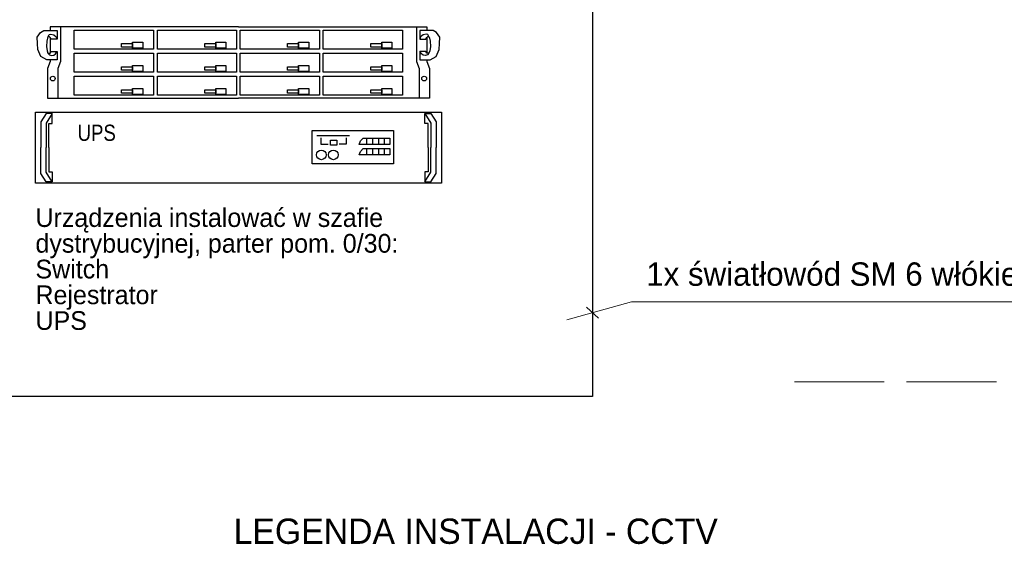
# Model space of a CAD drawing. Header units: centimetres. Extents: x 74448 to 96987, y -37016 to -10817.
# Tile 60 of 174: x 81047 to 82100, y -36336 to -35775. Entities that reach past the tile are written whole.
import ezdxf
from ezdxf.enums import TextEntityAlignment as Align

# ---------------------------------------------------------------- set-up
doc = ezdxf.new("R2010")
doc.units = ezdxf.units.CM
doc.header["$LTSCALE"] = 0.02
doc.linetypes.add('ACAD_ISO02W100', pattern=[15, 12, -3])
doc.layers.get('0').update_dxf_attribs({"color": 8, "lineweight": 13})
doc.layers.add('_pk_opis legenda', color=7, linetype='Continuous')
doc.layers.add('okablowanie', color=7, linetype='Continuous')
doc.layers.add('CCTV', color=7, linetype='Continuous', lineweight=25)
doc.layers.add('linia', color=7, linetype='Continuous', lineweight=5)
doc.styles.add('AAT', font='ARIALN.TTF')
doc.styles.add('Tomasz_W legenda', font='TCM_____.TTF')

# ---------------------------------------------------------------- blocks, each defined once
blk = doc.blocks.new('AAT_REJ_IP_2U')
for p, q in [((48.32, 18.02), (0.65, 18.02)), ((0.65, 18.02), (0.65, 17.06)), ((3.26, 18.02), (3.26, 9.25)), ((48.32, 18.02), (95.99, 18.02)), ((93.37, 18.02), (93.37, 9.25)), ((95.99, 18.02), (95.99, 17.06)), ((0.65, 15.29), (0.65, 11.36)), ((95.99, 15.29), (95.99, 11.36)), ((0.65, 9.25), (0, 7.46)), ((0.65, 9.67), (0.65, 9.25)), ((3.26, 9.25), (2.62, 7.46)), ((93.37, 9.25), (94.02, 7.46)), ((95.99, 9.67), (95.99, 9.25)), ((95.99, 9.25), (96.64, 7.46)), ((0, 7.46), (0, 0)), ((2.62, 7.46), (2.62, 0)), ((94.02, 7.46), (94.02, 0)), ((96.64, 7.46), (96.64, 0)), ((0, 0), (48.32, 0)), ((96.64, 0), (48.32, 0))]:
    blk.add_line(p, q)
for points in [[(2.45, 17.07), (2.45, 14.89), (0.95, 14.89), (0.65, 15.29), (0.41, 15.59), (0.18, 15.6), (0, 15.18), (-0.16, 14.41), (-0.29, 13.02), (-0.13, 11.97), (0.12, 11.36), (0.65, 11.36), (0.95, 11.74), (2.45, 11.74), (2.45, 9.67), (-0.15, 9.67), (-1.7, 10.5), (-2.47, 12.27), (-2.57, 13.82), (-2.59, 15.42), (-1.74, 16.57), (-0.96, 17.06), (2.45, 17.07)], [(0.18, 15.6), (0.41, 16.03), (0.87, 16.19), (1.57, 16), (2.22, 15.44), (2.45, 14.89)], [(94.18, 17.07), (94.18, 14.89), (95.68, 14.89), (95.99, 15.29), (96.23, 15.59), (96.45, 15.6), (96.64, 15.18), (96.8, 14.41), (96.93, 13.02), (96.76, 11.97), (96.51, 11.36), (95.99, 11.36), (95.69, 11.74), (94.18, 11.74), (94.18, 9.67), (96.78, 9.67), (98.34, 10.5), (99.1, 12.27), (99.21, 13.82), (99.23, 15.42), (98.38, 16.57), (97.6, 17.06), (94.18, 17.07)], [(96.45, 15.6), (96.22, 16.03), (95.77, 16.19), (95.07, 16), (94.41, 15.44), (94.18, 14.89)], [(0.12, 11.36), (0.47, 10.93), (1, 10.77), (1.6, 10.85), (2.05, 11.22), (2.45, 11.74)], [(96.51, 11.36), (96.17, 10.93), (95.64, 10.77), (95.04, 10.85), (94.59, 11.22), (94.18, 11.74)]]:
    blk.add_lwpolyline(points)
for points in [[(26.83, 12.38), (6.77, 12.38), (6.77, 17.18), (26.83, 17.18)], [(47.84, 12.38), (27.79, 12.38), (27.79, 17.18), (47.84, 17.18)], [(68.82, 12.38), (48.76, 12.38), (48.76, 17.18), (68.82, 17.18)], [(89.84, 12.38), (69.78, 12.38), (69.78, 17.18), (89.84, 17.18)], [(18.76, 13.76), (21.54, 13.76), (21.54, 12.87), (18.76, 12.87)], [(21.54, 14.09), (24.11, 14.09), (24.11, 12.58), (21.54, 12.58)], [(39.78, 13.76), (42.55, 13.76), (42.55, 12.87), (39.78, 12.87)], [(42.55, 14.09), (45.12, 14.09), (45.12, 12.58), (42.55, 12.58)], [(60.75, 13.76), (63.53, 13.76), (63.53, 12.87), (60.75, 12.87)], [(63.53, 14.09), (66.1, 14.09), (66.1, 12.58), (63.53, 12.58)], [(81.77, 13.76), (84.55, 13.76), (84.55, 12.87), (81.77, 12.87)], [(84.55, 14.09), (87.12, 14.09), (87.12, 12.58), (84.55, 12.58)], [(26.83, 6.55), (6.77, 6.55), (6.77, 11.34), (26.83, 11.34)], [(47.84, 6.55), (27.79, 6.55), (27.79, 11.34), (47.84, 11.34)], [(68.82, 6.55), (48.76, 6.55), (48.76, 11.34), (68.82, 11.34)], [(89.84, 6.55), (69.78, 6.55), (69.78, 11.34), (89.84, 11.34)], [(18.76, 7.92), (21.54, 7.92), (21.54, 7.03), (18.76, 7.03)], [(21.54, 8.26), (24.11, 8.26), (24.11, 6.74), (21.54, 6.74)], [(39.78, 7.92), (42.55, 7.92), (42.55, 7.03), (39.78, 7.03)], [(42.55, 8.26), (45.12, 8.26), (45.12, 6.74), (42.55, 6.74)], [(60.75, 7.92), (63.53, 7.92), (63.53, 7.03), (60.75, 7.03)], [(63.53, 8.26), (66.1, 8.26), (66.1, 6.74), (63.53, 6.74)], [(81.77, 7.92), (84.55, 7.92), (84.55, 7.03), (81.77, 7.03)], [(84.55, 8.26), (87.12, 8.26), (87.12, 6.74), (84.55, 6.74)], [(26.83, 0.71), (6.77, 0.71), (6.77, 5.51), (26.83, 5.51)], [(47.84, 0.71), (27.79, 0.71), (27.79, 5.51), (47.84, 5.51)], [(68.82, 0.71), (48.76, 0.71), (48.76, 5.51), (68.82, 5.51)], [(89.84, 0.71), (69.78, 0.71), (69.78, 5.51), (89.84, 5.51)], [(18.76, 2.09), (21.54, 2.09), (21.54, 1.2), (18.76, 1.2)], [(21.54, 2.43), (24.11, 2.43), (24.11, 0.91), (21.54, 0.91)], [(39.78, 2.09), (42.55, 2.09), (42.55, 1.2), (39.78, 1.2)], [(42.55, 2.43), (45.12, 2.43), (45.12, 0.91), (42.55, 0.91)], [(60.75, 2.09), (63.53, 2.09), (63.53, 1.2), (60.75, 1.2)], [(63.53, 2.43), (66.1, 2.43), (66.1, 0.91), (63.53, 0.91)], [(81.77, 2.09), (84.55, 2.09), (84.55, 1.2), (81.77, 1.2)], [(84.55, 2.43), (87.12, 2.43), (87.12, 0.91), (84.55, 0.91)]]:
    blk.add_lwpolyline(points, close=True)
for centre in [(1.33, 4.93), (95.31, 4.93)]:
    blk.add_circle(centre, 0.606)
blk = doc.blocks.new('UPS 2U do RACK')
at = {"layer": 'CCTV'}
for points in [[(52781.8, -4586.7), (53288.4, -4586.7), (53288.4, -4675.6), (52781.8, -4675.6), (52781.8, -4586.7)], [(52798.4, -4631.1), (52798.4, -4601.1), (52802.6, -4601.1), (52802.6, -4588.5), (52795, -4588.5), (52788.5, -4599), (52788.5, -4631.1)], [(52802.6, -4588.5), (52795.2, -4600.6), (52795.2, -4631.1)], [(53271.9, -4631.1), (53271.9, -4601.1), (53267.7, -4601.1), (53267.7, -4588.5), (53275.3, -4588.5), (53281.8, -4599), (53281.8, -4631.1)], [(53267.7, -4588.5), (53275.1, -4600.6), (53275.1, -4631.1)], [(53132.8, -4616.1), (53173.8, -4616.1)], [(53138, -4619), (53138, -4626.6), (53147.1, -4626.6)], [(53169.7, -4619), (53169.7, -4626.6), (53160.7, -4626.6)], [(53224, -4627), (53185.6, -4627), (53187.4, -4622.8), (53190.7, -4619.1), (53224, -4619.1), (53224, -4627)], [(53195.4, -4627), (53195.4, -4619.1)], [(53202.8, -4627), (53202.8, -4619.1)], [(53210.2, -4627), (53210.2, -4619.1)], [(53217.6, -4627), (53217.6, -4619.1)], [(52798.4, -4631.1), (52798.4, -4661.1), (52802.6, -4661.1), (52802.6, -4673.7), (52795, -4673.7), (52788.5, -4663.2), (52788.5, -4631.1)], [(52802.6, -4673.7), (52795.2, -4661.7), (52795.2, -4631.1)], [(53224, -4640.1), (53185.6, -4640.1), (53187.4, -4635.9), (53190.7, -4632.2), (53224, -4632.2), (53224, -4640.1)], [(53195.4, -4640.1), (53195.4, -4632.2)], [(53202.8, -4640.1), (53202.8, -4632.2)], [(53210.2, -4640.1), (53210.2, -4632.2)], [(53217.6, -4640.1), (53217.6, -4632.2)], [(53271.9, -4631.1), (53271.9, -4661.1), (53267.7, -4661.1), (53267.7, -4673.7), (53275.3, -4673.7), (53281.8, -4663.2), (53281.8, -4631.1)], [(53267.7, -4673.7), (53275.1, -4661.7), (53275.1, -4631.1)]]:
    blk.add_lwpolyline(points, dxfattribs=at)
for points in [[(53127, -4609.9), (53228.6, -4609.9), (53228.6, -4651.3), (53127, -4651.3)], [(53149.9, -4621.8), (53157.9, -4621.8), (53157.9, -4628.1), (53149.9, -4628.1)]]:
    blk.add_lwpolyline(points, close=True, dxfattribs=at)
for centre in [(53138.6, -4640.1), (53153.6, -4640.1)]:
    blk.add_circle(centre, 5.99, dxfattribs=at)
at = {"layer": 'CCTV', "insert": (52834.4, -4602.4), "char_height": 20.26, "width": 88.744, "attachment_point": 1, "style": 'AAT'}
blk.add_mtext('UPS', dxfattribs=at)

msp = doc.modelspace()

# ---------------------------------------------------------------- linework, layer by layer
at = {"layer": 'linia'}
for p, q in [((81701.4, -36076.9), (81632.3, -36096.3)), ((82182.2, -36076.9), (81701.4, -36076.9)), ((81666.1, -36094.6), (81653.3, -36082.6))]:
    msp.add_line(p, q, dxfattribs=at)
at = {"layer": 'linia', "linetype": 'ACAD_ISO02W100', "lineweight": 15, "ltscale": 400}
msp.add_line((81875.5, -36162.5), (83125.6, -36162.5), dxfattribs=at)
at = {"layer": 'okablowanie'}
for p, q in [((81659.7, -35699.3), (81659.7, -36178.3)), ((81659.7, -36178.3), (80326.3, -36178.3))]:
    msp.add_line(p, q, dxfattribs=at)

# ---------------------------------------------------------------- block references
at = {"layer": 'CCTV'}
for name, p, xscale, yscale, zscale in [('AAT_REJ_IP_2U', (81077.2, -35859.2), 4.224594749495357, 4.224594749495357, 4.224594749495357), ('UPS 2U do RACK', (35854.6, -31945.5), 0.8565393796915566, 0.8565393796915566, 0.8565393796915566)]:
    msp.add_blockref(name, p, dxfattribs=dict(at, xscale=xscale, yscale=yscale, zscale=zscale))

# ---------------------------------------------------------------- texts
at = {"layer": '_pk_opis legenda', "ltscale": 0.5, "attachment_point": 4, "line_spacing_factor": 0.825, "style": 'Tomasz_W legenda'}
for s, insert, char_height, width in [('Urządzenia instalować w szafie dystrybucyjnej, parter pom. 0/30:\\PSwitch\\PRejestrator \\PUPS ', (81064.3, -36042.1), 20, 516.627), ('1x światłowód SM 6 włókien', (81717.2, -36047.5), 25, 3364.663)]:
    msp.add_mtext(s, dxfattribs=dict(at, insert=insert, char_height=char_height, width=width))
at = {"layer": 'CCTV', "style": 'Tomasz_W legenda'}
msp.add_text('LEGENDA INSTALACJI - CCTV', height=27, dxfattribs=at).set_placement((81534.9, -36322.1), align=Align.MIDDLE_CENTER)

doc.saveas('drawing.dxf')
